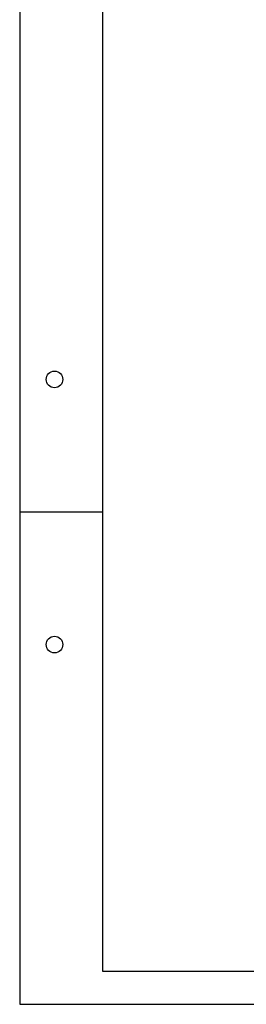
# Model space of a CAD drawing. Header units: millimetres. Extents: x -109 to 627, y -178 to 173.
# Tile 2 of 178: x -31.6 to -24.76, y 0 to 29.7. Entities that reach past the tile are written whole.
import ezdxf

# ---------------------------------------------------------------- set-up
doc = ezdxf.new("R2010")
doc.units = ezdxf.units.MM

msp = doc.modelspace()

# ---------------------------------------------------------------- linework, layer by layer
at = {"color": 1}
msp.add_line((-31.6, 14.85), (-29.1, 14.85), dxfattribs=at)
at = {"color": 2}
msp.add_lwpolyline([(-31.6, 0), (118.9, 0), (118.9, 89.1), (-31.6, 89.1)], close=True, dxfattribs=at)
at = {"color": 6}
msp.add_lwpolyline([(-29.1, 1), (117.9, 1), (117.9, 88.1), (-29.1, 88.1)], close=True, dxfattribs=at)
at = {"color": 1}
for centre in [(-30.55, 18.85), (-30.55, 10.85)]:
    msp.add_circle(centre, 0.25, dxfattribs=at)

doc.saveas('drawing.dxf')
